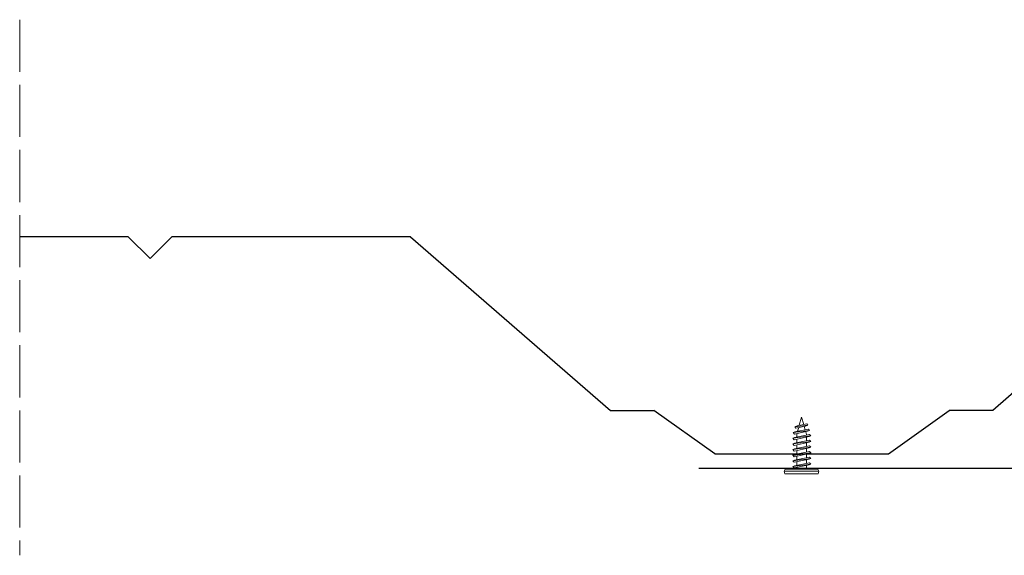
# Model space of a CAD drawing. Header units: millimetres. Extents: x 274 to 1719, y 2975 to 3712.
# Tile 2 of 5: x 274 to 501, y 3567 to 3690. Entities that reach past the tile are written whole.
import ezdxf

# ---------------------------------------------------------------- set-up
doc = ezdxf.new("R2010")
doc.units = ezdxf.units.MM
doc.linetypes.add('ACAD_ISO02W100', pattern=[15, 12, -3])
for name, color, linetype, lineweight in [('_RIGIPS AKCESORIA', 7, 'Continuous', 18), ('PRZERYWANA', 7, 'ACAD_ISO02W100', 9), ('żelbe', 8, 'Continuous', 30)]:
    doc.layers.add(name, color=color, linetype=linetype, lineweight=lineweight)
doc.layers.add('UK1', color=1, linetype='Continuous')

msp = doc.modelspace()

# ---------------------------------------------------------------- linework, layer by layer
for p, q in [((299.402, 3640.459), (274.402, 3640.459)), ((304.402, 3635.459), (299.402, 3640.459)), ((304.402, 3635.459), (309.402, 3640.459)), ((364.402, 3640.459), (309.402, 3640.459)), ((364.402, 3640.459), (410.402, 3600.459)), ((544.402, 3640.459), (498.402, 3600.459)), ((410.402, 3600.459), (420.402, 3600.459)), ((434.402, 3590.459), (420.402, 3600.459)), ((474.402, 3590.459), (488.402, 3600.459)), ((498.402, 3600.459), (488.402, 3600.459)), ((434.402, 3590.459), (474.402, 3590.459))]:
    msp.add_line(p, q)
at = {"layer": '_RIGIPS AKCESORIA'}
for p, q in [((453.342, 3596.914), (455.616, 3597.383)), ((454.402, 3598.919), (453.869, 3597.022)), ((454.402, 3598.919), (454.877, 3597.231)), ((455.855, 3597.077), (455.616, 3597.383)), ((452.465, 3595.354), (456.208, 3595.822)), ((452.465, 3595.354), (452.822, 3595.506)), ((452.465, 3595.354), (452.736, 3595.007)), ((452.736, 3595.007), (455.768, 3595.634)), ((452.737, 3594.189), (456.219, 3594.908)), ((452.822, 3595.506), (455.949, 3596.152)), ((452.844, 3596.701), (455.855, 3597.077)), ((452.844, 3596.701), (453.342, 3596.914)), ((452.844, 3596.701), (453.094, 3596.381)), ((453.094, 3596.381), (455.283, 3596.834)), ((453.337, 3595.132), (453.277, 3594.919)), ((453.277, 3594.3), (453.277, 3594.919)), ((453.725, 3596.512), (453.481, 3595.642)), ((455.005, 3596.776), (455.223, 3596.002)), ((455.855, 3597.077), (455.283, 3596.834)), ((455.351, 3595.548), (455.527, 3594.919)), ((455.527, 3594.765), (455.527, 3594.919)), ((456.208, 3595.822), (455.768, 3595.634)), ((456.208, 3595.822), (455.949, 3596.152)), ((456.494, 3594.557), (456.219, 3594.908)), ((452.402, 3594.046), (456.494, 3594.557)), ((452.402, 3594.046), (452.737, 3594.189)), ((452.402, 3594.046), (452.677, 3593.695)), ((452.402, 3592.746), (456.494, 3593.257)), ((452.402, 3592.746), (452.737, 3592.889)), ((452.402, 3592.746), (452.677, 3592.395)), ((452.677, 3593.695), (456.159, 3594.415)), ((452.677, 3592.395), (456.159, 3593.115)), ((452.737, 3592.889), (456.219, 3593.608)), ((453.277, 3593), (453.277, 3593.819)), ((455.527, 3593.465), (455.527, 3594.284)), ((455.527, 3592.165), (455.527, 3592.984)), ((456.494, 3594.557), (456.159, 3594.415)), ((456.494, 3593.257), (456.159, 3593.115)), ((456.494, 3593.257), (456.219, 3593.608)), ((452.402, 3591.446), (456.494, 3591.957)), ((452.402, 3591.446), (452.737, 3591.589)), ((452.402, 3591.446), (452.677, 3591.095)), ((452.677, 3591.095), (456.159, 3591.815)), ((452.677, 3589.795), (456.159, 3590.515)), ((452.737, 3591.589), (456.219, 3592.308)), ((452.737, 3590.289), (456.219, 3591.008)), ((453.277, 3591.7), (453.277, 3592.519)), ((453.277, 3590.4), (453.277, 3591.219)), ((455.527, 3590.865), (455.527, 3591.684)), ((455.527, 3589.565), (455.527, 3590.384)), ((456.494, 3591.957), (456.159, 3591.815)), ((456.494, 3591.957), (456.219, 3592.308)), ((456.494, 3590.657), (456.219, 3591.008)), ((452.402, 3590.146), (452.677, 3589.795)), ((452.402, 3588.846), (456.494, 3589.357)), ((452.402, 3588.846), (452.737, 3588.989)), ((452.402, 3588.846), (452.677, 3588.495)), ((452.402, 3587.546), (456.494, 3588.057)), ((452.677, 3588.495), (456.159, 3589.215)), ((452.737, 3588.989), (456.219, 3589.708)), ((452.737, 3587.689), (456.219, 3588.408)), ((453.277, 3589.1), (453.277, 3589.919)), ((453.277, 3587.8), (453.277, 3588.619)), ((455.527, 3588.265), (455.527, 3589.084)), ((456.494, 3589.357), (456.159, 3589.215)), ((456.494, 3588.057), (456.159, 3587.915)), ((456.494, 3589.357), (456.219, 3589.708)), ((456.494, 3588.057), (456.219, 3588.408)), ((450.402, 3586.419), (450.652, 3586.919)), ((450.402, 3586.419), (458.402, 3586.419)), ((450.571, 3585.857), (450.402, 3586.419)), ((450.571, 3585.857), (458.234, 3585.857)), ((450.652, 3586.919), (458.152, 3586.919)), ((452.402, 3587.546), (452.737, 3587.689)), ((452.402, 3587.546), (452.677, 3587.195)), ((452.677, 3587.195), (456.159, 3587.915)), ((453.277, 3586.919), (453.277, 3587.319)), ((455.527, 3586.919), (455.527, 3587.784)), ((458.152, 3586.919), (458.402, 3586.419)), ((458.402, 3586.419), (458.234, 3585.857))]:
    msp.add_line(p, q, dxfattribs=at)
at = {"layer": 'PRZERYWANA'}
msp.add_line((274.402, 3690.459), (274.402, 3567.069), dxfattribs=at)
at = {"layer": 'UK1'}
for p, q in [((452.402, 3590.146), (456.494, 3590.657)), ((452.402, 3590.146), (452.737, 3590.289)), ((456.494, 3590.657), (456.159, 3590.515))]:
    msp.add_line(p, q, dxfattribs=at)
at = {"layer": 'żelbe'}
msp.add_line((610.405, 3587.069), (430.708, 3587.069), dxfattribs=at)

doc.saveas('drawing.dxf')
